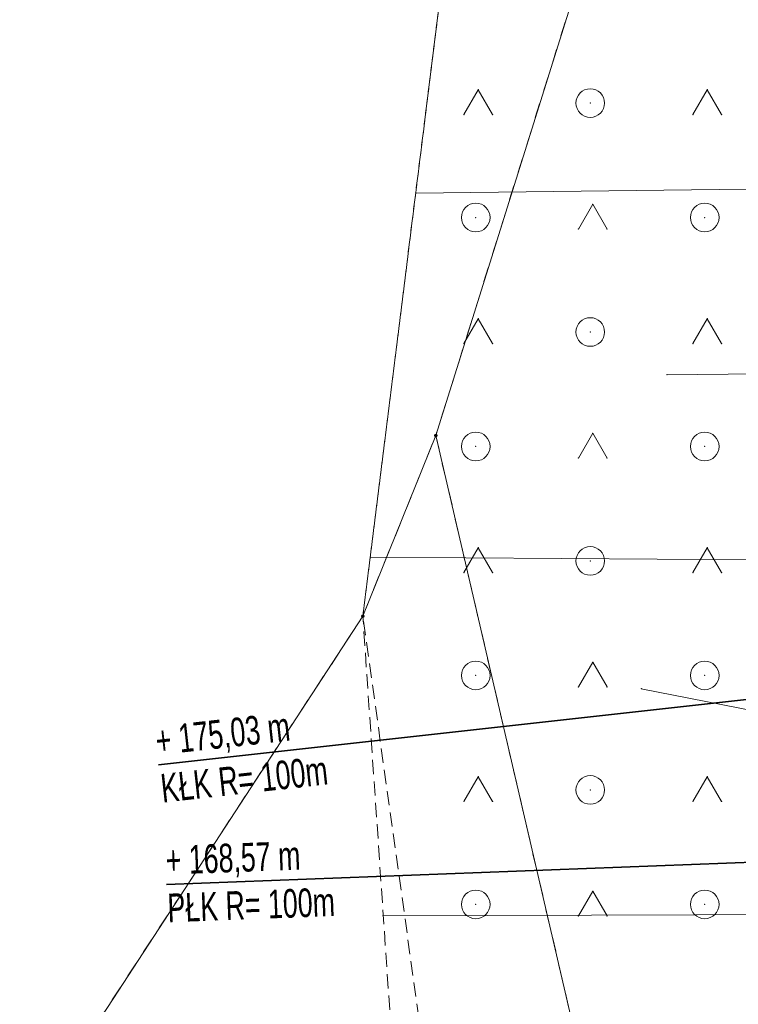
# Model space of a CAD drawing. Extents: x 6456700 to 6518119, y 5963420 to 5980059.
# Tile 209 of 256: x 6512431 to 6512456, y 5966520 to 5966555. Entities that reach past the tile are written whole.
import ezdxf

# ---------------------------------------------------------------- set-up
doc = ezdxf.new("R2010")
doc.units = 0
doc.header["$MEASUREMENT"] = 0
doc.linetypes.add('L_0_03', pattern=[1, 0.5, -0.5])
doc.linetypes.add('L_0_5A', pattern=[0.75, 0.5, -0.25])
doc.layers.get('0').update_dxf_attribs({"color": 2, "linetype": 'CONTINUOUS', "lineweight": 5})
for name, color, linetype, lineweight in [('000_Inne__niezydentyfikowane_', 7, 'CONTINUOUS', 18), ('18mm Kreska ciągła', 7, 'CONTINUOUS', 18), ('203_punkt_graniczny', 7, 'CONTINUOUS', 18), ('218_kontur_uzytku_gruntowego', 96, 'L_0_03', 18), ('219_dzialka_ewidencyjna', 7, 'CONTINUOUS', 18), ('35mm Ciągła', 7, 'CONTINUOUS', 35), ('skarpa_nieumocniona', 7, 'CONTINUOUS', 18), ('teren_zalesiony', 7, 'CONTINUOUS', 18)]:
    doc.layers.add(name, color=color, linetype=linetype, lineweight=lineweight)
doc.styles.add('Znaczniki', font='GOTHIC.TTF', dxfattribs={"width": 0.7})

# ---------------------------------------------------------------- blocks, each defined once
blk = doc.blocks.new('mdcp_nowa')
at = {"layer": '203_punkt_graniczny', "linetype": 'Continuous', "lineweight": 18}
for points in [[(6495176.68, 5982991.175, 1), (6495176.68, 5982991.265, 1)], [(6495174.13, 5982984.865, 1), (6495174.13, 5982984.955, 1)]]:
    blk.add_hatch(color=18, dxfattribs=at).paths.add_polyline_path(points)
at = {"layer": '000_Inne__niezydentyfikowane_', "linetype": 'Continuous', "lineweight": 18, "flags": 128}
for points in [[(6495194.28, 5982999.91), (6495175.98, 5982999.69)], [(6495194.36, 5982993.45), (6495184.76, 5982993.34)], [(6495194.44, 5982986.83), (6495174.39, 5982986.97)], [(6495193.55, 5982980.47), (6495183.86, 5982982.37)], [(6495193.03, 5982974.49), (6495174.84, 5982974.44)]]:
    blk.add_lwpolyline(points, dxfattribs=at)
at = {"layer": '000_Inne__niezydentyfikowane_'}
for p in [(6495175.98, 5982999.69), (6495184.76, 5982993.34), (6495174.39, 5982986.97), (6495183.86, 5982982.37), (6495174.84, 5982974.44)]:
    blk.add_point(p, dxfattribs=at)
at = {"layer": '203_punkt_graniczny', "color": 7, "linetype": 'Continuous', "lineweight": 18}
for centre in [(6495176.68, 5982991.22), (6495174.13, 5982984.91)]:
    blk.add_circle(centre, 0.045, dxfattribs=at)
at = {"layer": '203_punkt_graniczny'}
for p in [(6495176.68, 5982991.22), (6495174.13, 5982984.91)]:
    blk.add_point(p, dxfattribs=at)
at = {"layer": '218_kontur_uzytku_gruntowego', "lineweight": 18, "flags": 128}
for points in [[(6495181.5, 5983006.62), (6495176.68, 5982991.22)], [(6495174.13, 5982984.91), (6495176.68, 5982991.22)], [(6495176.68, 5982991.22), (6495187.06, 5982946.56)], [(6495157.72, 5982959.78), (6495174.13, 5982984.91)]]:
    blk.add_lwpolyline(points, dxfattribs=at)
at = {"layer": '218_kontur_uzytku_gruntowego'}
for p in [(6495176.68, 5982991.22), (6495176.68, 5982991.22), (6495176.68, 5982991.22), (6495176.68, 5982991.22), (6495174.13, 5982984.91), (6495174.13, 5982984.91)]:
    blk.add_point(p, dxfattribs=at)
at = {"layer": '219_dzialka_ewidencyjna', "color": 3, "linetype": 'Continuous', "lineweight": 18, "flags": 128}
for points in [[(6495181.5, 5983006.62), (6495176.68, 5982991.22)], [(6495176.68, 5982991.22), (6495174.13, 5982984.91)], [(6495176.68, 5982991.22), (6495187.06, 5982946.56)], [(6495174.13, 5982984.91), (6495157.72, 5982959.78)]]:
    blk.add_lwpolyline(points, dxfattribs=at)
at = {"layer": '219_dzialka_ewidencyjna', "color": 3}
for p in [(6495176.68, 5982991.22), (6495176.68, 5982991.22), (6495176.68, 5982991.22), (6495174.13, 5982984.91), (6495174.13, 5982984.91)]:
    blk.add_point(p, dxfattribs=at)
at = {"layer": 'skarpa_nieumocniona', "color": 7, "linetype": 'L_0_5A', "lineweight": 18, "flags": 128}
blk.add_lwpolyline([(6495217.65, 5982814.39), (6495212.8, 5982822.34), (6495206.86, 5982825.62), (6495200.7, 5982838.43), (6495195.46, 5982859.44), (6495192.63, 5982871.32), (6495188.85, 5982881.97), (6495183.52, 5982886.94), (6495176.14, 5982900.76), (6495180, 5982904.6), (6495179.15, 5982911.71), (6495175.72, 5982920.63), (6495175.98, 5982930.29), (6495180.63, 5982930.17), (6495180.83, 5982936.86), (6495177.45, 5982936.98), (6495177.48, 5982938.07), (6495176.61, 5982948.59), (6495174.13, 5982984.91), (6495177.26, 5983009.97), (6495168.41, 5983061.47), (6495162.99, 5983082.43), (6495163.97, 5983097.34), (6495159.47, 5983111.58), (6495154.72, 5983137.09), (6495143.3, 5983161.31), (6495133.93, 5983178.05), (6495127.78, 5983190.6), (6495121.74, 5983201), (6495109.97, 5983223.74), (6495115.06, 5983236.61), (6495123.33, 5983219.43), (6495128.48, 5983200.73), (6495134.02, 5983183.5), (6495140.69, 5983170.38), (6495148.28, 5983157.89), (6495159.34, 5983136.7), (6495163.67, 5983127.48), (6495166.42, 5983114.5), (6495172.48, 5983096.4), (6495178.19, 5983089.73), (6495183.17, 5983077.08), (6495185.12, 5983067.8), (6495189.14, 5983049.6), (6495193.24, 5983036.29), (6495194.86, 5983019.23), (6495194.22, 5983005.35), (6495194.46, 5982985.14), (6495193.02, 5982977.78), (6495193.03, 5982974.24), (6495193.09, 5982968.66), (6495193.64, 5982959.29), (6495195.49, 5982946.34), (6495195.53, 5982929.96), (6495198.39, 5982919.26), (6495200.73, 5982901.53), (6495201.7, 5982891.53), (6495206.08, 5982861.3), (6495209.07, 5982851.75), (6495212.1, 5982842.39), (6495218.5, 5982823.84), (6495223.38, 5982810.9), (6495221.36, 5982809.09)], close=True, dxfattribs=at)
at = {"layer": 'skarpa_nieumocniona'}
blk.add_point((6495174.13, 5982984.91), dxfattribs=at)
blk.add_point((6495174.13, 5982984.91), dxfattribs=at)
at = {"layer": 'teren_zalesiony', "color": 7, "linetype": 'L_0_5A', "lineweight": 18, "flags": 128}
blk.add_lwpolyline([(6495177.26, 5983009.97), (6495168.41, 5983061.47), (6495162.99, 5983082.43), (6495163.97, 5983097.34), (6495172.48, 5983096.4), (6495178.19, 5983089.73), (6495183.17, 5983077.08), (6495185.12, 5983067.8), (6495189.14, 5983049.6), (6495193.24, 5983036.29), (6495194.86, 5983019.23), (6495194.22, 5983005.35), (6495194.46, 5982985.14), (6495193.02, 5982977.78), (6495193.03, 5982974.24), (6495193.09, 5982968.66), (6495193.64, 5982959.29), (6495195.49, 5982946.34), (6495195.53, 5982929.96), (6495198.39, 5982919.26), (6495200.73, 5982901.53), (6495201.7, 5982891.53), (6495206.08, 5982861.3), (6495209.07, 5982851.75), (6495195.46, 5982859.44), (6495192.63, 5982871.32), (6495188.85, 5982881.97), (6495183.52, 5982886.94), (6495176.14, 5982900.76), (6495182.8, 5982899.3), (6495180.63, 5982930.17), (6495180.83, 5982936.86), (6495174.13, 5982984.91)], close=True, dxfattribs=at)
at = {"layer": 'teren_zalesiony', "color": 7, "linetype": 'Continuous', "lineweight": 18, "flags": 128}
for points in [[(6495177.663, 5983002.433), (6495178.163, 5983003.299)], [(6495178.163, 5983003.299), (6495178.663, 5983002.433)], [(6495185.663, 5983002.433), (6495186.163, 5983003.299)], [(6495186.163, 5983003.299), (6495186.663, 5983002.433)], [(6495181.663, 5982998.433), (6495182.163, 5982999.299)], [(6495182.163, 5982999.299), (6495182.663, 5982998.433)], [(6495177.663, 5982994.433), (6495178.163, 5982995.299)], [(6495178.163, 5982995.299), (6495178.663, 5982994.433)], [(6495185.663, 5982994.433), (6495186.163, 5982995.299)], [(6495186.163, 5982995.299), (6495186.663, 5982994.433)], [(6495181.663, 5982990.433), (6495182.163, 5982991.299)], [(6495182.163, 5982991.299), (6495182.663, 5982990.433)], [(6495177.663, 5982986.433), (6495178.163, 5982987.299)], [(6495178.163, 5982987.299), (6495178.663, 5982986.433)], [(6495185.663, 5982986.433), (6495186.163, 5982987.299)], [(6495186.163, 5982987.299), (6495186.663, 5982986.433)], [(6495181.663, 5982982.433), (6495182.163, 5982983.299)], [(6495182.163, 5982983.299), (6495182.663, 5982982.433)], [(6495177.663, 5982978.433), (6495178.163, 5982979.299)], [(6495178.163, 5982979.299), (6495178.663, 5982978.433)], [(6495185.663, 5982978.433), (6495186.163, 5982979.299)], [(6495186.163, 5982979.299), (6495186.663, 5982978.433)], [(6495181.663, 5982974.433), (6495182.163, 5982975.299)], [(6495182.163, 5982975.299), (6495182.663, 5982974.433)]]:
    blk.add_lwpolyline(points, dxfattribs=at)
at = {"layer": 'teren_zalesiony', "color": 7, "linetype": 'Continuous', "lineweight": 18}
for centre in [(6495182.076, 5983002.836), (6495178.076, 5982998.836), (6495186.076, 5982998.836), (6495182.076, 5982994.836), (6495178.076, 5982990.836), (6495186.076, 5982990.836), (6495182.076, 5982986.836), (6495178.076, 5982982.836), (6495186.076, 5982982.836), (6495182.076, 5982978.836), (6495178.076, 5982974.836), (6495186.076, 5982974.836)]:
    blk.add_circle(centre, 0.5, dxfattribs=at)
at = {"layer": 'teren_zalesiony'}
for p in [(6495178.163, 5983003.299), (6495178.163, 5983003.299), (6495186.163, 5983003.299), (6495186.163, 5983003.299), (6495182.076, 5983002.836), (6495177.663, 5983002.433), (6495178.663, 5983002.433), (6495185.663, 5983002.433), (6495186.663, 5983002.433), (6495182.163, 5982999.299), (6495182.163, 5982999.299), (6495178.076, 5982998.836), (6495186.076, 5982998.836), (6495181.663, 5982998.433), (6495182.663, 5982998.433), (6495178.163, 5982995.299), (6495178.163, 5982995.299), (6495186.163, 5982995.299), (6495186.163, 5982995.299), (6495182.076, 5982994.836), (6495177.663, 5982994.433), (6495178.663, 5982994.433), (6495185.663, 5982994.433), (6495186.663, 5982994.433), (6495182.163, 5982991.299), (6495182.163, 5982991.299), (6495178.076, 5982990.836), (6495186.076, 5982990.836), (6495181.663, 5982990.433), (6495182.663, 5982990.433), (6495178.163, 5982987.299), (6495178.163, 5982987.299), (6495186.163, 5982987.299), (6495186.163, 5982987.299), (6495182.076, 5982986.836), (6495177.663, 5982986.433), (6495178.663, 5982986.433), (6495185.663, 5982986.433), (6495186.663, 5982986.433), (6495174.13, 5982984.91), (6495182.163, 5982983.299), (6495182.163, 5982983.299), (6495178.076, 5982982.836), (6495186.076, 5982982.836), (6495181.663, 5982982.433), (6495182.663, 5982982.433), (6495178.163, 5982979.299), (6495178.163, 5982979.299), (6495186.163, 5982979.299), (6495186.163, 5982979.299), (6495182.076, 5982978.836), (6495177.663, 5982978.433), (6495178.663, 5982978.433), (6495185.663, 5982978.433), (6495186.663, 5982978.433), (6495182.163, 5982975.299), (6495182.163, 5982975.299), (6495178.076, 5982974.836), (6495186.076, 5982974.836), (6495181.663, 5982974.433), (6495182.663, 5982974.433)]:
    blk.add_point(p, dxfattribs=at)

msp = doc.modelspace()

# ---------------------------------------------------------------- block references
at = {"linetype": 'ByBlock'}
msp.add_blockref('mdcp_nowa', (17268.786, -16450.998), dxfattribs=at)

# ---------------------------------------------------------------- next in the draw order: linework, layer by layer
at = {"layer": '35mm Ciągła'}
for p, q in [((6512465.587, 5966532.022), (6512435.77, 5966528.711)), ((6512466.037, 5966525.677), (6512436.058, 5966524.538))]:
    msp.add_line(p, q, dxfattribs=at)

# ---------------------------------------------------------------- next in the draw order: texts
at = {"layer": '18mm Kreska ciągła', "char_height": 1, "attachment_point": 4, "style": 'Znaczniki'}
for s, insert, rotation in [('+ 175,03 m\\PKŁK R= 100m', (6512435.77, 5966528.711), 6.338), ('+ 168,57 m\\PPŁK R= 100m', (6512436.058, 5966524.538), 2.177)]:
    msp.add_mtext(s, dxfattribs=dict(at, insert=insert, rotation=rotation))

doc.saveas('drawing.dxf')
